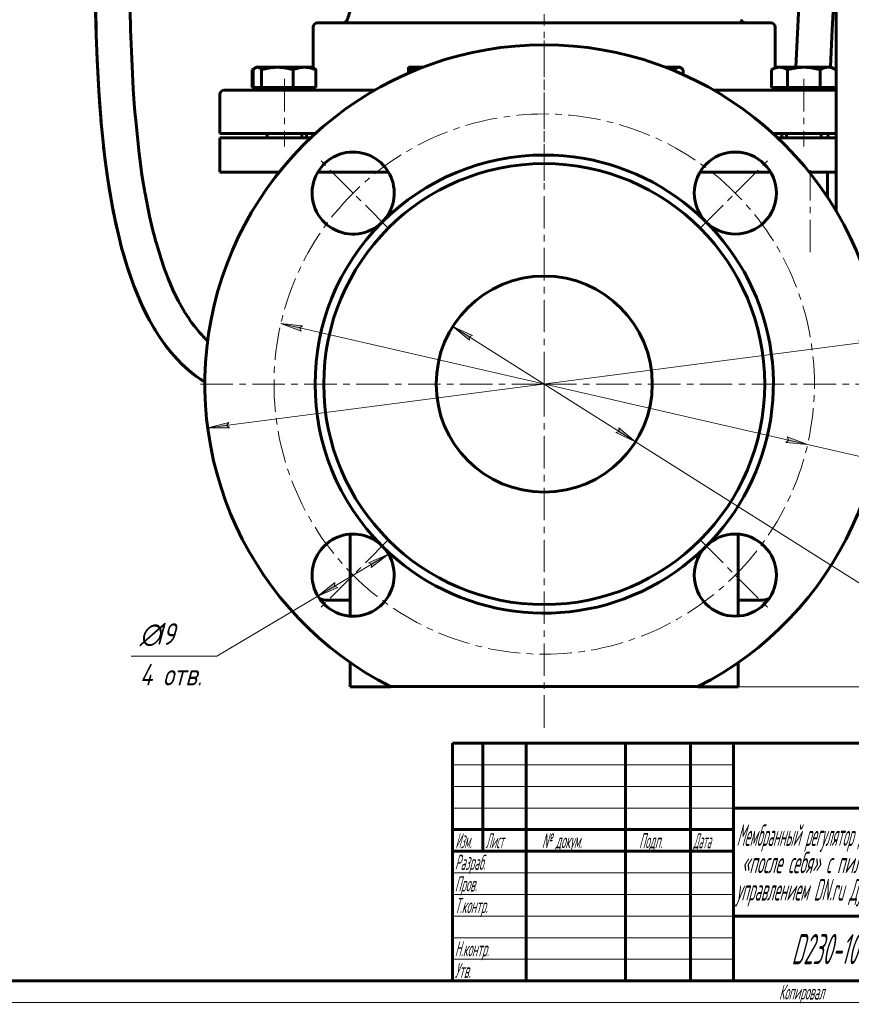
# Model space of a CAD drawing. Header units: millimetres. Extents: x 0 to 594, y 0 to 420.
# Tile 6 of 9: x 304 to 496, y 0 to 227. Entities that reach past the tile are written whole.
import ezdxf

# ---------------------------------------------------------------- set-up
doc = ezdxf.new("R2010")
doc.units = ezdxf.units.MM
for name, pattern in [('K5LT_AXLED', [12, 7.5, -1.5, 1.5, -1.5]), ('K5LT_BASIC', [0]), ('K5LT_THIN', [0])]:
    doc.linetypes.add(name, pattern=pattern)
doc.layers.add('Системный слой', color=7, linetype='Continuous')
doc.layers.add('Системный слой (1)', color=7, linetype='Continuous', true_color=0x6c6c6c)
doc.styles.add('KDIMTEXTSTYLE', font='GOST_AU.SHX', dxfattribs={"width": 0.96, "oblique": 15, "height": 5})
doc.styles.add('KTEXTSTYLE', font='GOST_AU.SHX', dxfattribs={"width": 0.56, "height": 5})
doc.dimstyles.new('KDIMSTYLE (1.00)', dxfattribs={"dimtxt": 5, "dimasz": 1, "dimexe": 2, "dimexo": 0, "dimgap": 1, "dimtad": 1, "dimtxsty": 'KDIMTEXTSTYLE', "dimsah": 1, "dimcen": 0, "dimdle": 1, "dimadec": 0, "dimazin": 0, "dimtfac": 0.667, "dimtmove": 0, "dimatfit": 3, "dimfxl": 1, "dimtvp": 1, "dimtolj": 1, "dimtzin": 0, "dimarcsym": 0})

# ---------------------------------------------------------------- blocks, each defined once
blk = doc.blocks.new('U75')
at = {"layer": 'Системный слой (1)', "color": 143, "linetype": 'K5LT_BASIC', "lineweight": 60, "true_color": 0x33acca}
for p, q in [((470.04, 108.35), (470.04, 89.4)), ((470.04, 78.66), (470.04, 73.07))]:
    blk.add_line(p, q, dxfattribs=at)
blk = doc.blocks.new('U77')
at = {"layer": 'Системный слой (1)', "color": 143, "linetype": 'K5LT_BASIC', "lineweight": 60, "true_color": 0x33acca}
for p, q in [((385.96, 211.07), (351.18, 211.07)), ((492.74, 211.07), (464.4, 211.07))]:
    blk.add_line(p, q, dxfattribs=at)
blk = doc.blocks.new('U78')
at = {"layer": 'Системный слой (1)', "color": 143, "linetype": 'K5LT_BASIC', "lineweight": 60, "true_color": 0x33acca}
for p, q in [((363.85, 192.07), (350.18, 192.07)), ((389.18, 192.07), (372.79, 192.07)), ((477.57, 192.07), (461.18, 192.07)), ((492.74, 192.07), (486.51, 192.07))]:
    blk.add_line(p, q, dxfattribs=at)
blk = doc.blocks.new('U79')
at = {"layer": 'Системный слой (1)', "color": 143, "linetype": 'K5LT_BASIC', "lineweight": 60, "true_color": 0x33acca}
for p, q in [((371.21, 200.07), (350.18, 200.07)), ((492.74, 200.07), (479.16, 200.07))]:
    blk.add_line(p, q, dxfattribs=at)
blk = doc.blocks.new('U80')
at = {"layer": 'Системный слой (1)', "color": 143, "linetype": 'K5LT_BASIC', "lineweight": 60, "true_color": 0x33acca}
for p, q in [((350.18, 201.07), (372.28, 201.07)), ((478.08, 201.07), (492.74, 201.07))]:
    blk.add_line(p, q, dxfattribs=at)
blk = doc.blocks.new('U82')
at = {"layer": 'Системный слой (1)', "color": 143, "linetype": 'K5LT_BASIC', "lineweight": 60, "true_color": 0x33acca}
for p, q in [((491.46, 216.31), (490.86, 216.37)), ((492.08, 216.12), (491.46, 216.31)), ((492.74, 215.79), (492.08, 216.12))]:
    blk.add_line(p, q, dxfattribs=at)
blk = doc.blocks.new('U83')
at = {"layer": 'Системный слой (1)', "color": 143, "linetype": 'K5LT_BASIC', "lineweight": 60, "true_color": 0x33acca}
for p, q in [((454.28, 216.08), (453.77, 216.18)), ((454.81, 215.95), (454.28, 216.08)), ((455.36, 215.79), (454.81, 215.95))]:
    blk.add_line(p, q, dxfattribs=at)
blk = doc.blocks.new('U84')
at = {"layer": 'Системный слой (1)', "color": 143, "linetype": 'K5LT_BASIC', "lineweight": 60, "true_color": 0x33acca}
for p, q in [((456.48, 216.36), (456.33, 216.37)), ((456.63, 216.31), (456.48, 216.36)), ((456.78, 216.24), (456.63, 216.31)), ((456.95, 216.13), (456.78, 216.24)), ((457.12, 215.98), (456.95, 216.13)), ((457.31, 215.79), (457.12, 215.98))]:
    blk.add_line(p, q, dxfattribs=at)
blk = doc.blocks.new('U86')
at = {"layer": 'Системный слой (1)', "color": 143, "linetype": 'K5LT_BASIC', "lineweight": 60, "true_color": 0x33acca}
for p, q in [((380.32, 108.35), (380.32, 89.4)), ((380.32, 78.66), (380.32, 73.07))]:
    blk.add_line(p, q, dxfattribs=at)
blk = doc.blocks.new('U87')
at = {"layer": 'Системный слой (1)', "color": 143, "linetype": 'K5LT_BASIC', "lineweight": 60, "true_color": 0x33acca}
for p, q in [((380.32, 73.07), (389.65, 73.07)), ((460.71, 73.07), (470.04, 73.07))]:
    blk.add_line(p, q, dxfattribs=at)
blk = doc.blocks.new('U92')
at = {"layer": 'Системный слой (1)', "color": 143, "linetype": 'K5LT_BASIC', "lineweight": 60, "true_color": 0x33acca}
for p, q in [((358.06, 215.98), (357.88, 215.79)), ((358.23, 216.13), (358.06, 215.98)), ((358.4, 216.24), (358.23, 216.13)), ((358.55, 216.31), (358.4, 216.24)), ((358.7, 216.36), (358.55, 216.31)), ((358.85, 216.37), (358.7, 216.36))]:
    blk.add_line(p, q, dxfattribs=at)
blk = doc.blocks.new('U97')
at = {"layer": 'Системный слой (1)', "color": 143, "linetype": 'K5LT_BASIC', "lineweight": 60, "true_color": 0x33acca}
for p, q in [((357.81, 215.89), (357.62, 215.79)), ((357.98, 215.98), (357.81, 215.89)), ((358.15, 216.06), (357.98, 215.98))]:
    blk.add_line(p, q, dxfattribs=at)
blk = doc.blocks.new('U98')
at = {"layer": 'Системный слой (1)', "color": 143, "linetype": 'K5LT_BASIC', "lineweight": 60, "true_color": 0x33acca}
for p, q in [((329.31, 244.58), (329.31, 253.07)), ((329.33, 237.06), (329.31, 244.58)), ((329.37, 233.16), (329.33, 237.06)), ((329.4, 231.18), (329.37, 233.16)), ((329.41, 230.19), (329.4, 231.18)), ((329.42, 229.69), (329.41, 230.19)), ((329.52, 225.08), (329.42, 229.69)), ((329.76, 218.35), (329.52, 225.08)), ((330.12, 211.38), (329.76, 218.35)), ((330.36, 207.9), (330.12, 211.38)), ((330.5, 206.16), (330.36, 207.9)), ((330.57, 205.29), (330.5, 206.16)), ((330.61, 204.86), (330.57, 205.29)), ((331.49, 196.42), (330.61, 204.86)), ((332.14, 191.57), (331.49, 196.42)), ((332.52, 189.19), (332.14, 191.57)), ((332.72, 188.01), (332.52, 189.19)), ((332.82, 187.43), (332.72, 188.01)), ((332.87, 187.14), (332.82, 187.43)), ((333.91, 181.89), (332.87, 187.14)), ((334.68, 178.59), (333.91, 181.89)), ((335.09, 176.99), (334.68, 178.59)), ((335.3, 176.19), (335.09, 176.99)), ((335.41, 175.8), (335.3, 176.19)), ((335.47, 175.6), (335.41, 175.8)), ((336.56, 172.02), (335.47, 175.6)), ((337.38, 169.63), (336.56, 172.02)), ((337.81, 168.47), (337.38, 169.63)), ((338.03, 167.9), (337.81, 168.47)), ((338.14, 167.62), (338.03, 167.9)), ((338.2, 167.48), (338.14, 167.62)), ((339.3, 164.91), (338.2, 167.48)), ((340.15, 163.13), (339.3, 164.91)), ((340.59, 162.27), (340.15, 163.13)), ((340.81, 161.85), (340.59, 162.27)), ((340.93, 161.64), (340.81, 161.85)), ((340.98, 161.54), (340.93, 161.64)), ((342.07, 159.66), (340.98, 161.54)), ((342.94, 158.31), (342.07, 159.66)), ((343.38, 157.67), (342.94, 158.31)), ((343.61, 157.35), (343.38, 157.67)), ((343.72, 157.19), (343.61, 157.35)), ((343.78, 157.12), (343.72, 157.19)), ((344.33, 156.39), (343.78, 157.12)), ((345.45, 155.02), (344.33, 156.39)), ((346.03, 154.38), (345.45, 155.02)), ((346.32, 154.07), (346.03, 154.38)), ((346.47, 153.91), (346.32, 154.07)), ((346.54, 153.84), (346.47, 153.91)), ((346.58, 153.8), (346.54, 153.84)), ((346.62, 153.75), (346.58, 153.8)), ((346.66, 153.72), (346.62, 153.75)), ((346.69, 153.69), (346.66, 153.72)), ((346.7, 153.67), (346.69, 153.69)), ((346.71, 153.66), (346.7, 153.67)), ((346.72, 153.65), (346.71, 153.66)), ((346.74, 153.63), (346.72, 153.65)), ((346.78, 153.59), (346.74, 153.63)), ((346.86, 153.52), (346.78, 153.59)), ((347.01, 153.36), (346.86, 153.52)), ((347.32, 153.07), (347.01, 153.36))]:
    blk.add_line(p, q, dxfattribs=at)
blk = doc.blocks.new('U99')
at = {"layer": 'Системный слой (1)', "color": 143, "linetype": 'K5LT_BASIC', "lineweight": 60, "true_color": 0x33acca}
for p, q in [((321.31, 244.57), (321.31, 253.07)), ((321.33, 237), (321.31, 244.57)), ((321.37, 233.06), (321.33, 237)), ((321.4, 231.06), (321.37, 233.06)), ((321.41, 230.05), (321.4, 231.06)), ((321.42, 229.54), (321.41, 230.05)), ((321.5, 226.01), (321.42, 229.54)), ((321.77, 218), (321.5, 226.01)), ((322.14, 210.88), (321.77, 218)), ((322.39, 207.3), (322.14, 210.88)), ((322.53, 205.51), (322.39, 207.3)), ((322.6, 204.62), (322.53, 205.51)), ((322.64, 204.17), (322.6, 204.62)), ((323.55, 195.44), (322.64, 204.17)), ((324.23, 190.39), (323.55, 195.44)), ((324.62, 187.9), (324.23, 190.39)), ((324.83, 186.66), (324.62, 187.9)), ((324.94, 186.04), (324.83, 186.66)), ((324.99, 185.73), (324.94, 186.04)), ((326.09, 180.18), (324.99, 185.73)), ((326.91, 176.66), (326.09, 180.18)), ((327.36, 174.93), (326.91, 176.66)), ((327.59, 174.08), (327.36, 174.93)), ((327.71, 173.65), (327.59, 174.08)), ((327.77, 173.44), (327.71, 173.65)), ((328.95, 169.53), (327.77, 173.44)), ((329.86, 166.9), (328.95, 169.53)), ((330.34, 165.61), (329.86, 166.9)), ((330.59, 164.97), (330.34, 165.61)), ((330.71, 164.66), (330.59, 164.97)), ((330.78, 164.5), (330.71, 164.66)), ((332.02, 161.59), (330.78, 164.5)), ((332.99, 159.55), (332.02, 161.59)), ((333.51, 158.56), (332.99, 159.55)), ((333.77, 158.06), (333.51, 158.56)), ((333.9, 157.82), (333.77, 158.06)), ((333.97, 157.7), (333.9, 157.82)), ((335.26, 155.47), (333.97, 157.7)), ((336.3, 153.85), (335.26, 155.47)), ((336.84, 153.06), (336.3, 153.85)), ((337.12, 152.67), (336.84, 153.06)), ((337.26, 152.48), (337.12, 152.67)), ((337.33, 152.39), (337.26, 152.48)), ((338.67, 150.65), (337.33, 152.39)), ((339.78, 149.35), (338.67, 150.65)), ((340.36, 148.73), (339.78, 149.35)), ((340.65, 148.42), (340.36, 148.73)), ((340.8, 148.27), (340.65, 148.42)), ((340.87, 148.19), (340.8, 148.27)), ((341.07, 147.99), (340.87, 148.19)), ((342.83, 146.35), (341.07, 147.99)), ((343.74, 145.59), (342.83, 146.35)), ((344.21, 145.22), (343.74, 145.59)), ((344.45, 145.03), (344.21, 145.22)), ((344.57, 144.94), (344.45, 145.03)), ((344.63, 144.9), (344.57, 144.94)), ((346.68, 143.5), (344.63, 144.9))]:
    blk.add_line(p, q, dxfattribs=at)
blk = doc.blocks.new('U103')
at = {"layer": 'Системный слой (1)', "color": 143, "linetype": 'K5LT_BASIC', "lineweight": 60, "true_color": 0x33acca}
for p, q in [((458.78, 389.54), (460.67, 389.46)), ((460.67, 389.46), (461.11, 389.42)), ((461.11, 389.42), (461.15, 389.41)), ((461.15, 389.41), (461.24, 389.4)), ((461.24, 389.4), (461.42, 389.38)), ((461.42, 389.38), (461.79, 389.33)), ((461.79, 389.33), (462.51, 389.21)), ((462.51, 389.21), (463.24, 389.06)), ((463.24, 389.06), (463.29, 389.05)), ((463.29, 389.05), (463.37, 389.03)), ((463.37, 389.03), (463.53, 388.99)), ((463.53, 388.99), (463.86, 388.91)), ((463.86, 388.91), (464.51, 388.72)), ((464.51, 388.72), (465.12, 388.52)), ((465.12, 388.52), (465.16, 388.51)), ((465.16, 388.51), (465.23, 388.48)), ((465.23, 388.48), (465.38, 388.43)), ((465.38, 388.43), (465.68, 388.32)), ((465.68, 388.32), (466.26, 388.08)), ((466.26, 388.08), (466.88, 387.8)), ((466.88, 387.8), (466.91, 387.78)), ((466.91, 387.78), (466.98, 387.75)), ((466.98, 387.75), (467.12, 387.68)), ((467.12, 387.68), (467.41, 387.53)), ((467.41, 387.53), (467.97, 387.23)), ((467.97, 387.23), (468.61, 386.84)), ((468.61, 386.84), (468.64, 386.82)), ((468.64, 386.82), (468.71, 386.77)), ((468.71, 386.77), (468.85, 386.68)), ((468.85, 386.68), (469.13, 386.5)), ((469.13, 386.5), (469.68, 386.11)), ((469.68, 386.11), (470.29, 385.64)), ((470.29, 385.64), (470.32, 385.62)), ((470.32, 385.62), (470.39, 385.56)), ((470.39, 385.56), (470.53, 385.45)), ((470.53, 385.45), (470.79, 385.23)), ((470.79, 385.23), (471.33, 384.76)), ((471.33, 384.76), (471.93, 384.18)), ((471.93, 384.18), (471.97, 384.14)), ((471.97, 384.14), (472.04, 384.07)), ((472.04, 384.07), (472.17, 383.94)), ((472.17, 383.94), (472.45, 383.65)), ((472.45, 383.65), (472.99, 383.06)), ((472.99, 383.06), (473.7, 382.22)), ((473.7, 382.22), (473.73, 382.18)), ((473.73, 382.18), (473.81, 382.09)), ((473.81, 382.09), (473.96, 381.9)), ((473.96, 381.9), (474.25, 381.52)), ((474.25, 381.52), (474.82, 380.74)), ((474.82, 380.74), (475.56, 379.65)), ((475.56, 379.65), (475.59, 379.59)), ((475.59, 379.59), (475.67, 379.47)), ((475.67, 379.47), (475.82, 379.23)), ((475.82, 379.23), (476.12, 378.74)), ((476.12, 378.74), (476.71, 377.74)), ((476.71, 377.74), (477.46, 376.34)), ((477.46, 376.34), (477.49, 376.27)), ((477.49, 376.27), (477.57, 376.13)), ((477.57, 376.13), (477.71, 375.85)), ((477.71, 375.85), (477.98, 375.28)), ((477.98, 375.28), (478.52, 374.12)), ((478.52, 374.12), (479.08, 372.83)), ((479.08, 372.83), (479.11, 372.75)), ((479.11, 372.75), (479.17, 372.6)), ((479.17, 372.6), (479.29, 372.3)), ((479.29, 372.3), (479.53, 371.7)), ((479.53, 371.7), (479.99, 370.48)), ((479.99, 370.48), (480.49, 369.08)), ((480.49, 369.08), (480.51, 369)), ((480.51, 369), (480.57, 368.84)), ((480.57, 368.84), (480.67, 368.53)), ((480.67, 368.53), (480.88, 367.89)), ((480.88, 367.89), (481.28, 366.61)), ((481.28, 366.61), (481.7, 365.16)), ((481.7, 365.16), (481.73, 365.07)), ((481.73, 365.07), (481.78, 364.9)), ((481.78, 364.9), (481.87, 364.56)), ((481.87, 364.56), (482.05, 363.88)), ((482.05, 363.88), (482.41, 362.52)), ((482.41, 362.52), (482.82, 360.8)), ((482.82, 360.8), (482.84, 360.71)), ((482.84, 360.71), (482.88, 360.53)), ((482.88, 360.53), (482.97, 360.17)), ((482.97, 360.17), (483.13, 359.44)), ((483.13, 359.44), (483.43, 357.98)), ((483.43, 357.98), (483.76, 356.34)), ((483.76, 356.34), (483.78, 356.24)), ((483.78, 356.24), (483.81, 356.06)), ((483.81, 356.06), (483.88, 355.69)), ((483.88, 355.69), (484.02, 354.94)), ((484.02, 354.94), (484.28, 353.45)), ((484.28, 353.45), (484.75, 350.47)), ((484.75, 350.47), (485.53, 344.46)), ((485.53, 344.46), (486.58, 332.2)), ((486.58, 332.2), (487.21, 313.21)), ((487.21, 313.21), (486.95, 289.91)), ((486.95, 289.91), (486.6, 279.61)), ((485.88, 263.73), (485.01, 247.93)), ((485.01, 247.93), (484.15, 232.13)), ((484.15, 232.13), (483.38, 216.37))]:
    blk.add_line(p, q, dxfattribs=at)
blk = doc.blocks.new('U107')
at = {"layer": 'Системный слой (1)', "color": 143, "linetype": 'K5LT_BASIC', "lineweight": 60, "true_color": 0x33acca}
for p, q in [((458.78, 397.54), (461.9, 397.38)), ((461.9, 397.38), (461.96, 397.37)), ((461.96, 397.37), (462.08, 397.36)), ((462.08, 397.36), (462.33, 397.33)), ((462.33, 397.33), (462.81, 397.27)), ((462.81, 397.27), (463.78, 397.11)), ((463.78, 397.11), (464.87, 396.9)), ((464.87, 396.9), (464.93, 396.88)), ((464.93, 396.88), (465.05, 396.86)), ((465.05, 396.86), (465.29, 396.8)), ((465.29, 396.8), (465.76, 396.68)), ((465.76, 396.68), (466.7, 396.42)), ((466.7, 396.42), (467.7, 396.1)), ((467.7, 396.1), (467.76, 396.08)), ((467.76, 396.08), (467.87, 396.04)), ((467.87, 396.04), (468.09, 395.96)), ((468.09, 395.96), (468.53, 395.79)), ((468.53, 395.79), (469.4, 395.44)), ((469.4, 395.44), (470.28, 395.04)), ((470.28, 395.04), (470.33, 395.01)), ((470.33, 395.01), (470.44, 394.96)), ((470.44, 394.96), (470.64, 394.86)), ((470.64, 394.86), (471.05, 394.66)), ((471.05, 394.66), (471.85, 394.22)), ((471.85, 394.22), (472.72, 393.7)), ((472.72, 393.7), (472.77, 393.67)), ((472.77, 393.67), (472.87, 393.61)), ((472.87, 393.61), (473.07, 393.49)), ((473.07, 393.49), (473.46, 393.23)), ((473.46, 393.23), (474.23, 392.69)), ((474.23, 392.69), (475.16, 391.99)), ((475.16, 391.99), (475.2, 391.96)), ((475.2, 391.96), (475.3, 391.88)), ((475.3, 391.88), (475.5, 391.72)), ((475.5, 391.72), (475.88, 391.4)), ((475.88, 391.4), (476.64, 390.73)), ((476.64, 390.73), (477.52, 389.9)), ((477.52, 389.9), (477.57, 389.86)), ((477.57, 389.86), (477.66, 389.76)), ((477.66, 389.76), (477.85, 389.57)), ((477.85, 389.57), (478.22, 389.19)), ((478.22, 389.19), (478.94, 388.41)), ((478.94, 388.41), (479.76, 387.45)), ((479.76, 387.45), (479.81, 387.39)), ((479.81, 387.39), (479.9, 387.28)), ((479.9, 387.28), (480.08, 387.05)), ((480.08, 387.05), (480.45, 386.58)), ((480.45, 386.58), (481.16, 385.62)), ((481.16, 385.62), (482.11, 384.25)), ((482.11, 384.25), (482.16, 384.18)), ((482.16, 384.18), (482.25, 384.03)), ((482.25, 384.03), (482.45, 383.73)), ((482.45, 383.73), (482.82, 383.12)), ((482.82, 383.12), (483.56, 381.88)), ((483.56, 381.88), (484.52, 380.1)), ((484.52, 380.1), (484.57, 380.01)), ((484.57, 380.01), (484.66, 379.82)), ((484.66, 379.82), (484.85, 379.45)), ((484.85, 379.45), (485.22, 378.69)), ((485.22, 378.69), (485.93, 377.16)), ((485.93, 377.16), (486.79, 375.09)), ((486.79, 375.09), (486.83, 375)), ((486.83, 375), (486.9, 374.82)), ((486.9, 374.82), (487.04, 374.46)), ((487.04, 374.46), (487.32, 373.73)), ((487.32, 373.73), (487.85, 372.27)), ((487.85, 372.27), (488.15, 371.38)), ((488.15, 371.38), (488.18, 371.3)), ((488.18, 371.3), (488.23, 371.15)), ((488.23, 371.15), (488.33, 370.84)), ((488.33, 370.84), (488.54, 370.22)), ((488.54, 370.22), (488.92, 368.97)), ((488.92, 368.97), (489.34, 367.54)), ((489.34, 367.54), (489.37, 367.44)), ((489.37, 367.44), (489.42, 367.26)), ((489.42, 367.26), (489.53, 366.88)), ((489.53, 366.88), (489.74, 366.12)), ((489.74, 366.12), (490.13, 364.59)), ((490.13, 364.59), (490.73, 362.09)), ((490.73, 362.09), (490.76, 361.98)), ((490.76, 361.98), (490.81, 361.75)), ((490.81, 361.75), (490.91, 361.3)), ((490.91, 361.3), (491.1, 360.4)), ((491.1, 360.4), (491.48, 358.58)), ((491.48, 358.58), (491.88, 356.45)), ((491.88, 356.45), (491.91, 356.29)), ((491.91, 356.29), (491.96, 355.95)), ((491.96, 355.95), (492.08, 355.29)), ((492.08, 355.29), (492.3, 353.95)), ((492.3, 353.95), (492.72, 351.27)), ((492.72, 351.27), (493.42, 345.87)), ((493.42, 345.87), (494.42, 334.91)), ((494.42, 334.91), (495.19, 315.43)), ((495.19, 315.43), (494.95, 291.74)), ((494.95, 291.74), (494.63, 280.27)), ((492.74, 242.33), (492.26, 233.68)), ((492.26, 233.68), (491.81, 225.1)), ((491.81, 225.1), (491.39, 216.48)), ((491.39, 216.48), (491.39, 216.37)), ((490.83, 200.57), (490.82, 200.4)), ((490.84, 201.07), (490.83, 200.79)), ((490.83, 200.79), (490.83, 200.64)), ((490.83, 200.64), (490.83, 200.57)), ((490.82, 200.4), (490.82, 200.34)), ((490.82, 200.34), (490.82, 200.31)), ((490.82, 200.31), (490.82, 200.29)), ((490.82, 200.29), (490.82, 200.27)), ((490.82, 200.27), (490.82, 200.25)), ((490.82, 200.25), (490.82, 200.24)), ((490.82, 200.24), (490.82, 200.23)), ((490.82, 200.23), (490.82, 200.22)), ((490.82, 200.22), (490.82, 200.21)), ((490.82, 200.21), (490.82, 200.19)), ((490.82, 200.19), (490.82, 200.16)), ((490.82, 200.16), (490.82, 200.13)), ((490.82, 200.13), (490.82, 200.07)), ((490.71, 192.07), (490.7, 191.58)), ((490.7, 191.58), (490.7, 191.15)), ((490.7, 191.15), (490.7, 190.66)), ((490.7, 190.66), (490.7, 190.66)), ((490.7, 190.66), (490.7, 190.64)), ((490.7, 190.64), (490.7, 190.63)), ((490.7, 190.63), (490.7, 190.63)), ((490.7, 190.63), (490.7, 190.62)), ((490.7, 190.62), (490.7, 190.62)), ((490.7, 190.62), (490.7, 190.62)), ((490.7, 190.62), (490.7, 190.62)), ((490.7, 190.62), (490.7, 190.62)), ((490.7, 190.62), (490.7, 190.61)), ((490.7, 190.61), (490.7, 190.61)), ((490.7, 190.61), (490.7, 190.6)), ((490.7, 190.6), (490.7, 190.59)), ((490.7, 190.59), (490.7, 190.58))]:
    blk.add_line(p, q, dxfattribs=at)
blk = doc.blocks.new('U108')
at = {"layer": 'Системный слой (1)', "color": 143, "linetype": 'K5LT_BASIC', "lineweight": 60, "true_color": 0x33acca}
for p, q in [((321.31, 253.07), (321.31, 242.43)), ((321.31, 242.43), (321.31, 242.15)), ((321.31, 242.15), (321.31, 241.6)), ((321.31, 241.6), (321.31, 240.48)), ((321.31, 240.48), (321.32, 238.23)), ((321.32, 238.23), (321.36, 233.61)), ((321.36, 233.61), (321.52, 225.07)), ((321.52, 225.07), (321.53, 224.63)), ((321.53, 224.63), (321.56, 223.73)), ((321.56, 223.73), (321.62, 221.94)), ((321.62, 221.94), (321.75, 218.32)), ((321.75, 218.32), (322.13, 211.02)), ((322.13, 211.02), (322.76, 202.78)), ((322.76, 202.78), (323.21, 198.32)), ((323.21, 198.32), (323.27, 197.82)), ((323.27, 197.82), (323.38, 196.81)), ((323.38, 196.81), (323.62, 194.81)), ((323.62, 194.81), (324.17, 190.84)), ((324.17, 190.84), (325.49, 183.06)), ((325.49, 183.06), (327.08, 176)), ((327.08, 176), (327.17, 175.65)), ((327.17, 175.65), (327.35, 174.97)), ((327.35, 174.97), (327.72, 173.62)), ((327.72, 173.62), (328.5, 170.95)), ((328.5, 170.95), (330.26, 165.82)), ((330.26, 165.82), (331.07, 163.79)), ((331.07, 163.79), (331.15, 163.59)), ((331.15, 163.59), (331.32, 163.19)), ((331.32, 163.19), (331.66, 162.4)), ((331.66, 162.4), (332.36, 160.86)), ((332.36, 160.86), (333.87, 157.87)), ((333.87, 157.87), (334.95, 155.97)), ((334.95, 155.97), (335.03, 155.84)), ((335.03, 155.84), (335.19, 155.57)), ((335.19, 155.57), (335.52, 155.05)), ((335.52, 155.05), (336.19, 154.01)), ((336.19, 154.01), (337.61, 152.01)), ((337.61, 152.01), (338.87, 150.41)), ((338.87, 150.41), (338.95, 150.31)), ((338.95, 150.31), (339.12, 150.12)), ((339.12, 150.12), (339.45, 149.73)), ((339.45, 149.73), (340.12, 148.98)), ((340.12, 148.98), (341.52, 147.55)), ((341.52, 147.55), (342.89, 146.3)), ((342.89, 146.3), (342.97, 146.23)), ((342.97, 146.23), (343.13, 146.09)), ((343.13, 146.09), (343.46, 145.82)), ((343.46, 145.82), (344.14, 145.31)), ((344.14, 145.31), (344.86, 144.79)), ((344.86, 144.79), (345.22, 144.53)), ((345.22, 144.53), (345.41, 144.4)), ((345.41, 144.4), (345.5, 144.34)), ((345.5, 144.34), (345.55, 144.3)), ((345.55, 144.3), (345.61, 144.26)), ((345.61, 144.26), (345.69, 144.2)), ((345.69, 144.2), (345.82, 144.11)), ((345.82, 144.11), (346.02, 143.97)), ((346.02, 143.97), (346.31, 143.76)), ((346.31, 143.76), (346.68, 143.5))]:
    blk.add_line(p, q, dxfattribs=at)
blk = doc.blocks.new('U114')
at = {"layer": 'Системный слой (1)', "color": 30, "linetype": 'K5LT_AXLED', "lineweight": 18, "true_color": 0xff8000}
for q in [(425.18, 223.57), (344.68, 143.07), (505.68, 143.07), (425.18, 62.57)]:
    blk.add_line((425.18, 143.07), q, dxfattribs=at)
blk = doc.blocks.new('U115')
at = {"layer": 'Системный слой (1)', "color": 30, "linetype": 'K5LT_AXLED', "lineweight": 18, "true_color": 0xff8000}
for p, q in [((380.99, 187.27), (372.86, 195.4)), ((469.38, 187.27), (477.51, 195.4)), ((389.12, 179.13), (380.99, 187.27)), ((461.24, 179.13), (469.38, 187.27)), ((389.12, 107.01), (380.99, 98.88)), ((461.24, 107.01), (469.38, 98.88)), ((380.99, 98.88), (372.86, 90.75)), ((469.38, 98.88), (477.51, 90.75))]:
    blk.add_line(p, q, dxfattribs=at)
for start, end in [(45, 135), (135, 225), (315, 45), (225, 315)]:
    blk.add_arc((425.18, 143.07), 62.5, start, end, dxfattribs=at)
blk = doc.blocks.new('D4')
at = {"layer": 'Системный слой (1)'}
for points in [[(568.55, 398.07), (567.89, 403.07), (567.24, 398.07), (567.89, 398.57)], [(567.89, 73.07), (568.55, 78.07), (567.89, 77.57), (567.24, 78.07)]]:
    blk.add_hatch(color=7, dxfattribs=at).paths.add_polyline_path(points)
at = {"layer": 'Системный слой (1)', "color": 7, "linetype": 'K5LT_THIN', "lineweight": 18, "true_color": 0xffffff}
for p, q in [((444.72, 403.07), (569.89, 403.07)), ((567.24, 398.07), (567.89, 403.07)), ((567.89, 403.07), (568.55, 398.07)), ((567.89, 398.57), (567.24, 398.07)), ((568.55, 398.07), (567.89, 398.57)), ((567.89, 73.07), (567.24, 78.07)), ((567.24, 78.07), (567.89, 77.57)), ((567.89, 77.57), (568.55, 78.07)), ((568.55, 78.07), (567.89, 73.07)), ((470.04, 73.07), (569.89, 73.07))]:
    blk.add_line(p, q, dxfattribs=at)
blk.add_wipeout([(566.89, 243.66), (559.51, 243.66), (559.51, 254.04), (566.89, 254.04)]).dxf.layer = 'Системный слой (1)'
blk.add_line((567.89, 403.07), (567.89, 73.07), dxfattribs=at)
at = {"layer": 'Системный слой (1)', "color": 7, "insert": (560.31, 243.66), "char_height": 5, "attachment_point": 1, "rotation": 90, "style": 'KTEXTSTYLE'}
blk.add_mtext('\\H5.0;\\W1.000;\\Q15;\\Q15;\\W0.960;330', dxfattribs=at)
blk = doc.blocks.new('KDIMARROW_01')
at = {"layer": 'Системный слой'}
blk.add_hatch(color=0, dxfattribs=at).paths.add_polyline_path([(0, 0), (-5, 0.66), (-4.5, 0), (-5, -0.66)])
at = {"layer": 'Системный слой', "color": 0, "linetype": 'K5LT_THIN', "lineweight": 18}
for p, q in [((-4.5, 0), (-5, 0.66)), ((-5, 0.66), (0, 0)), ((0, 0), (-5, -0.66)), ((-5, -0.66), (-4.5, 0))]:
    blk.add_line(p, q, dxfattribs=at)
at = {"layer": 'Системный слой (1)', "color": 0, "linetype": 'K5LT_THIN', "lineweight": 18}
blk.add_line((164.86, 143.07), (163.86, 143.07), dxfattribs=at)
blk = doc.blocks.new('D5')
at = {"layer": 'Системный слой (1)'}
for points in [[(368.65, 156.06), (369.29, 156.59), (364.27, 157.07), (368.99, 155.31)], [(486.09, 129.08), (481.37, 130.84), (481.71, 130.08), (481.07, 129.55)]]:
    blk.add_hatch(color=7, dxfattribs=at).paths.add_polyline_path(points)
at = {"layer": 'Системный слой (1)', "color": 7, "linetype": 'K5LT_THIN', "lineweight": 18, "true_color": 0xffffff}
for p, q in [((364.27, 157.07), (369.29, 156.59)), ((368.99, 155.31), (364.27, 157.07)), ((364.27, 157.07), (486.09, 129.08)), ((369.29, 156.59), (368.65, 156.06)), ((368.65, 156.06), (368.99, 155.31)), ((481.07, 129.55), (481.71, 130.08)), ((481.71, 130.08), (481.37, 130.84)), ((481.37, 130.84), (486.09, 129.08)), ((486.09, 129.08), (481.07, 129.55)), ((486.09, 129.08), (513.77, 122.72))]:
    blk.add_line(p, q, dxfattribs=at)
blk.add_wipeout([(515.77, 123.72), (515.77, 131.1), (528.44, 131.1), (528.44, 123.72)]).dxf.layer = 'Системный слой (1)'
blk.add_line((513.77, 122.72), (530.96, 122.72), dxfattribs=at)
at = {"layer": 'Системный слой (1)', "color": 7, "char_height": 5, "attachment_point": 1, "style": 'KTEXTSTYLE'}
for s, insert in [('\\H5.0;\\W1.000;\\Q15;\\Q15;\\W0.960;∅', (515.77, 130.31)), ('\\H5.0;\\W1.000;\\Q15;\\Q15;\\W0.960;125', (519.07, 130.31))]:
    blk.add_mtext(s, dxfattribs=dict(at, insert=insert))
blk = doc.blocks.new('D6')
at = {"layer": 'Системный слой (1)'}
for points in [[(385.19, 100.61), (389.15, 103.73), (384.52, 101.74), (385.29, 101.43)], [(372.82, 94.02), (377.46, 96.01), (376.69, 96.32), (376.78, 97.14)]]:
    blk.add_hatch(color=7, dxfattribs=at).paths.add_polyline_path(points)
at = {"layer": 'Системный слой (1)', "color": 7, "linetype": 'K5LT_THIN', "lineweight": 18, "true_color": 0xffffff}
for p, q in [((389.15, 103.73), (372.82, 94.02)), ((384.52, 101.74), (389.15, 103.73)), ((389.15, 103.73), (385.19, 100.61)), ((385.29, 101.43), (384.52, 101.74)), ((385.19, 100.61), (385.29, 101.43)), ((372.82, 94.02), (376.78, 97.14)), ((377.46, 96.01), (372.82, 94.02)), ((376.78, 97.14), (376.69, 96.32)), ((376.69, 96.32), (377.46, 96.01)), ((372.82, 94.02), (349.48, 80.15))]:
    blk.add_line(p, q, dxfattribs=at)
blk.add_wipeout([(331.6, 71.77), (331.6, 88.53), (346.84, 88.53), (346.84, 71.77)]).dxf.layer = 'Системный слой (1)'
blk.add_line((349.48, 80.15), (329.6, 80.15), dxfattribs=at)
at = {"layer": 'Системный слой (1)', "color": 7, "char_height": 5, "attachment_point": 1, "style": 'KTEXTSTYLE'}
for s, insert in [('\\H5.0;\\W1.000;\\Q15;\\Q15;\\W0.960;∅', (331.6, 87.74)), ('\\H5.0;\\W1.000;\\Q15;\\Q15;\\W0.960;19', (334.91, 87.74)), ('\\H5.0;\\W1.000;\\Q15;\\Q15;\\W0.960;4 отв.', (331.6, 78.36))]:
    blk.add_mtext(s, dxfattribs=dict(at, insert=insert))
blk = doc.blocks.new('D7')
at = {"layer": 'Системный слой (1)'}
for points in [[(408.62, 154.31), (404.04, 156.42), (407.92, 153.2), (407.85, 154.02)], [(446.32, 129.72), (442.44, 132.95), (442.51, 132.13), (441.74, 131.84)]]:
    blk.add_hatch(color=7, dxfattribs=at).paths.add_polyline_path(points)
at = {"layer": 'Системный слой (1)', "color": 7, "linetype": 'K5LT_THIN', "lineweight": 18, "true_color": 0xffffff}
for p, q in [((404.04, 156.42), (408.62, 154.31)), ((407.92, 153.2), (404.04, 156.42)), ((404.04, 156.42), (446.32, 129.72)), ((408.62, 154.31), (407.85, 154.02)), ((407.85, 154.02), (407.92, 153.2)), ((441.74, 131.84), (442.51, 132.13)), ((442.51, 132.13), (442.44, 132.95)), ((442.44, 132.95), (446.32, 129.72)), ((446.32, 129.72), (441.74, 131.84)), ((446.32, 129.72), (505.79, 92.16))]:
    blk.add_line(p, q, dxfattribs=at)
blk.add_wipeout([(507.79, 93.16), (507.79, 100.54), (521.35, 100.54), (521.35, 93.16)]).dxf.layer = 'Системный слой (1)'
blk.add_line((505.79, 92.16), (523.91, 92.16), dxfattribs=at)
at = {"layer": 'Системный слой (1)', "color": 7, "insert": (507.79, 99.75), "char_height": 5, "attachment_point": 1, "style": 'KTEXTSTYLE'}
blk.add_mtext('\\H5.0;\\W1.000;\\Q15;\\Q15;\\W0.960;DN50', dxfattribs=at)
blk = doc.blocks.new('D8')
at = {"layer": 'Системный слой (1)'}
for points in [[(498.15, 151.92), (503.02, 153.22), (497.98, 153.23), (498.56, 152.64)], [(352.38, 132.92), (351.8, 133.5), (352.21, 134.22), (347.34, 132.92)]]:
    blk.add_hatch(color=7, dxfattribs=at).paths.add_polyline_path(points)
at = {"layer": 'Системный слой (1)', "color": 7, "linetype": 'K5LT_THIN', "lineweight": 18, "true_color": 0xffffff}
for p, q in [((347.34, 132.92), (503.02, 153.22)), ((498.56, 152.64), (497.98, 153.23)), ((497.98, 153.23), (503.02, 153.22)), ((503.02, 153.22), (498.15, 151.92)), ((498.15, 151.92), (498.56, 152.64)), ((503.02, 153.22), (515.77, 154.88)), ((347.34, 132.92), (352.21, 134.22)), ((352.38, 132.92), (347.34, 132.92)), ((352.21, 134.22), (351.8, 133.5)), ((351.8, 133.5), (352.38, 132.92))]:
    blk.add_line(p, q, dxfattribs=at)
blk.add_wipeout([(517.77, 155.88), (517.77, 163.27), (530.44, 163.27), (530.44, 155.88)]).dxf.layer = 'Системный слой (1)'
blk.add_line((515.77, 154.88), (532.96, 154.88), dxfattribs=at)
at = {"layer": 'Системный слой (1)', "color": 7, "char_height": 5, "attachment_point": 1, "style": 'KTEXTSTYLE'}
for s, insert in [('\\H5.0;\\W1.000;\\Q15;\\Q15;\\W0.960;∅', (517.77, 162.47)), ('\\H5.0;\\W1.000;\\Q15;\\Q15;\\W0.960;157', (521.07, 162.47))]:
    blk.add_mtext(s, dxfattribs=dict(at, insert=insert))
blk = doc.blocks.new('U116')
at = {"color": 143, "linetype": 'K5LT_BASIC', "lineweight": 60, "true_color": 0x33acca}
for p, q in [((404, 60), (589, 60)), ((404, 5), (404, 60)), ((411, 35), (411, 60)), ((421, 5), (421, 60)), ((444, 5), (444, 60)), ((459, 5), (459, 60)), ((469, 5), (469, 60)), ((469, 45), (589, 45)), ((404, 40), (469, 40)), ((404, 35), (469, 35)), ((469, 20), (539, 20)), ((589, 5), (20, 5))]:
    blk.add_line(p, q, dxfattribs=at)
at = {"color": 7, "linetype": 'K5LT_THIN', "lineweight": 18, "true_color": 0xffffff}
for p, q in [((404, 55), (469, 55)), ((404, 50), (469, 50)), ((404, 45), (469, 45)), ((404, 30), (469, 30)), ((404, 25), (469, 25)), ((404, 20), (469, 20)), ((404, 15), (469, 15)), ((404, 10), (469, 10)), ((594, 0), (0, 0))]:
    blk.add_line(p, q, dxfattribs=at)
at = {"color": 7, "attachment_point": 1, "style": 'KTEXTSTYLE'}
for s, insert, char_height in [('\\H5.0;\\W1.000;\\Q15;\\Q15;\\W0.456;Мембранный регулятор давления', (469.67, 41.21), 5), ('\\H5.0;\\W1.000;\\Q15;\\Q15;\\W0.458;\\H3.50;Изм.', (404.62, 39.18), 3.5), ('\\H5.0;\\W1.000;\\Q15;\\Q15;\\W0.467;\\H3.50;Лист', (411.61, 39.18), 3.5), ('\\H5.0;\\W1.000;\\Q15;\\Q15;\\W0.560;\\H3.50;№ докум.', (424.63, 39.18), 3.5), ('\\H5.0;\\W1.000;\\Q15;\\Q15;\\W0.560;\\H3.50;Подп.', (447.1, 39.18), 3.5), ('\\H5.0;\\W1.000;\\Q15;\\Q15;\\W0.467;\\H3.50;Дата', (459.61, 39.18), 3.5), ('\\H5.0;\\W1.000;\\Q15;\\Q15;\\W0.560;\\H3.50;Разраб.', (404.5, 34.18), 3.5), ('\\H5.0;\\W1.000;\\Q15;\\Q15;\\W0.560;«после себя» с пилотным', (470.81, 34.9), 5), ('\\H5.0;\\W1.000;\\Q15;\\Q15;\\W0.560;\\H3.50;Пров.', (404.5, 29.18), 3.5), ('\\H5.0;\\W1.000;\\Q15;\\Q15;\\W0.511;управлением DN.ru Ду50 Ру16', (469.58, 28.59), 5), ('\\H5.0;\\W1.000;\\Q15;\\Q15;\\W0.560;\\H3.50;Т.контр.', (404.5, 24.18), 3.5), ('\\H5.0;\\W1.000;\\Q15;\\Q15;\\W0.560;\\H7.00;{\\c16737820;D230-10617}', (482.35, 15.86), 7), ('\\H5.0;\\W1.000;\\Q15;\\Q15;\\W0.560;\\H3.50;Н.контр.', (404.5, 14.18), 3.5), ('\\H5.0;\\W1.000;\\Q15;\\Q15;\\W0.560;\\H3.50;Утв.', (404.5, 9.18), 3.5), ('\\H5.0;\\W1.000;\\Q15;\\Q15;\\W0.560;\\H3.50;Копировал', (479.5, 4.18), 3.5)]:
    blk.add_mtext(s, dxfattribs=dict(at, insert=insert, char_height=char_height))

msp = doc.modelspace()

# ---------------------------------------------------------------- linework, layer by layer
at = {"layer": 'Системный слой (1)', "color": 143, "linetype": 'K5LT_BASIC', "lineweight": 60, "true_color": 0x33acca}
for p, q in [((492.736, 183.055), (492.736, 255.672)), ((371.74, 216.308), (371.74, 225.672)), ((477.622, 226.672), (372.74, 226.672)), ((478.622, 216.308), (478.622, 225.672)), ((358.4, 216.24), (357.623, 215.792)), ((357.623, 211.672), (357.623, 215.792)), ((357.879, 211.672), (357.879, 215.792)), ((358.629, 216.372), (358.4, 216.24)), ((358.629, 216.372), (358.851, 216.372)), ((358.851, 216.372), (363.447, 216.372)), ((359.822, 211.672), (359.822, 215.792)), ((363.447, 216.372), (369.725, 216.372)), ((367.072, 211.672), (367.072, 215.792)), ((369.725, 216.372), (371.629, 216.372)), ((371.629, 216.372), (371.858, 216.24)), ((372.379, 211.672), (372.379, 215.792)), ((393.807, 215.792), (393.807, 216.372)), ((393.807, 216.372), (397.057, 216.372)), ((393.807, 215.03), (393.807, 215.792)), ((397.086, 216.372), (397.057, 216.372)), ((397.057, 216.372), (397.086, 216.372)), ((453.277, 216.372), (456.334, 216.372)), ((455.363, 215.538), (455.363, 215.792)), ((456.334, 216.372), (456.556, 216.372)), ((456.556, 216.372), (456.785, 216.24)), ((457.305, 214.698), (457.305, 215.792)), ((478.733, 216.372), (477.728, 215.792)), ((477.728, 211.672), (477.728, 215.792)), ((478.733, 216.372), (479.604, 216.372)), ((479.604, 216.372), (485.233, 216.372)), ((481.481, 211.672), (481.481, 215.792)), ((485.233, 216.372), (490.863, 216.372)), ((488.986, 211.672), (488.986, 215.792)), ((490.863, 216.372), (491.733, 216.372)), ((491.733, 216.372), (492.736, 215.794)), ((350.181, 201.072), (350.181, 210.072)), ((357.879, 211.672), (357.623, 211.672)), ((358.851, 211.672), (357.879, 211.672)), ((358.629, 211.672), (358.629, 211.072)), ((359.822, 211.672), (358.851, 211.672)), ((363.447, 211.672), (359.822, 211.672)), ((367.072, 211.672), (363.447, 211.672)), ((369.725, 211.672), (367.072, 211.672)), ((372.379, 211.672), (369.725, 211.672)), ((371.629, 211.672), (371.629, 211.072)), ((479.604, 211.672), (477.728, 211.672)), ((478.733, 211.672), (478.733, 211.072)), ((481.481, 211.672), (479.604, 211.672)), ((485.233, 211.672), (481.481, 211.672)), ((488.986, 211.672), (485.233, 211.672)), ((490.863, 211.672), (488.986, 211.672)), ((492.736, 211.672), (490.863, 211.672)), ((491.733, 211.672), (491.733, 211.072)), ((361.129, 201.072), (361.129, 200.072)), ((369.129, 201.072), (369.129, 200.072)), ((370.181, 201.072), (370.181, 200.072)), ((480.181, 201.072), (480.181, 200.072)), ((481.233, 201.072), (481.233, 200.072)), ((489.233, 201.072), (489.233, 200.072)), ((350.181, 200.072), (350.181, 192.072)), ((490.702, 186.307), (490.702, 190.584)), ((380.319, 93.072), (375.181, 93.072)), ((475.181, 93.072), (470.044, 93.072)), ((389.653, 73.072), (460.709, 73.072))]:
    msp.add_line(p, q, dxfattribs=at)
at = {"layer": 'Системный слой (1)', "color": 30, "linetype": 'K5LT_AXLED', "lineweight": 18, "true_color": 0xff8000}
for p, q in [((425.181, 190.072), (425.181, 228.672)), ((365.129, 213.672), (365.129, 198.072)), ((485.233, 213.672), (485.233, 198.072)), ((486.702, 173.584), (486.702, 192.584))]:
    msp.add_line(p, q, dxfattribs=at)
at = {"layer": 'Системный слой (1)', "color": 143, "linetype": 'K5LT_BASIC', "lineweight": 60, "true_color": 0x33acca}
for centre, radius in [((469.375, 187.267), 9.5), ((425.181, 143.072), 51), ((425.181, 143.072), 25), ((469.375, 98.878), 9.5)]:
    msp.add_circle(centre, radius, dxfattribs=at)
for centre, radius, start, end in [((372.74, 225.672), 1, 90, 180), ((477.622, 225.672), 1, 0, 90), ((425.181, 143.072), 78.5, 296.90985, 243.09015), ((351.181, 210.072), 1, 90, 180), ((370.74, 212.072), 1, 332.71578, 336.42807), ((479.622, 212.072), 1, 203.57193, 207.28422), ((380.987, 187.267), 9.5, 90, 315), ((380.987, 187.267), 9.5, 315, 90), ((425.181, 143.072), 53, 225, 90), ((425.181, 143.072), 53, 90, 135), ((425.181, 143.072), 53, 135, 225), ((380.987, 98.878), 9.5, 45, 180), ((380.987, 98.878), 9.5, 180, 45), ((375.181, 98.072), 5, 246.0955, 270), ((475.181, 98.072), 5, 270, 293.9045)]:
    msp.add_arc(centre, radius, start, end, dxfattribs=at)
for points, degree in [([(395.406, 259.172), (385.515, 246.54), (379.638, 227.379)], 2), ([(378.682, 226.672), (378.894, 226.672), (379.318, 226.812), (379.576, 227.176), (379.638, 227.379)], 3)]:
    msp.add_open_spline(points, degree=degree, dxfattribs=at)
msp.add_open_spline([(471.68, 226.672), (471.68, 226.672), (471.68, 226.672), (471.637, 226.675), (471.595, 226.675), (471.542, 226.682), (471.532, 226.683), (471.506, 226.688), (471.49, 226.691), (471.466, 226.696), (471.458, 226.698), (471.446, 226.7), (471.443, 226.701), (471.437, 226.703), (471.436, 226.703), (471.432, 226.704), (471.43, 226.704), (471.427, 226.705), (471.425, 226.706), (471.421, 226.707), (471.417, 226.708), (471.408, 226.71), (471.402, 226.712), (471.383, 226.718), (471.37, 226.722), (471.333, 226.735), (471.308, 226.744), (471.243, 226.772), (471.203, 226.792), (471.128, 226.838), (471.092, 226.862), (471.024, 226.916), (470.992, 226.945), (470.932, 227.008), (470.903, 227.041), (470.85, 227.113), (470.826, 227.151), (470.783, 227.229), (470.764, 227.269), (470.739, 227.333), (470.731, 227.356), (470.724, 227.379)], degree=3, knots=[0, 0, 0, 0, 0.0007402, 0.0007402, 2.9084749, 2.9084749, 3.5995199, 3.5995199, 4.7407973, 4.7407973, 5.2825957, 5.2825957, 5.5398036, 5.5398036, 5.6619079, 5.6619079, 5.7840121, 5.7840121, 5.8990379, 5.8990379, 6.1255501, 6.1255501, 6.576805, 6.576805, 7.4757755, 7.4757755, 9.2737165, 9.2737165, 12.3226709, 12.3226709, 15.2968025, 15.2968025, 18.2252034, 18.2252034, 21.2489064, 21.2489064, 24.3075627, 24.3075627, 27.3433172, 27.3433172, 29, 29, 29, 29], dxfattribs=at)
for points, weights in [([(359.822, 215.792), (359.301, 216.372), (358.851, 216.372)], [1, 1.0379548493, 1]), ([(363.447, 216.372), (361.764, 216.372), (359.822, 215.792)], [1, 1.0379548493, 1]), ([(367.072, 215.792), (365.129, 216.372), (363.447, 216.372)], [1, 1.0379548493, 1]), ([(369.725, 216.372), (368.494, 216.372), (367.072, 215.792)], [1, 1.0379548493, 1]), ([(372.379, 215.792), (370.957, 216.372), (369.725, 216.372)], [1, 1.0379548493, 1]), ([(371.858, 216.24), (372.104, 216.098), (372.379, 215.792)], [1.01895293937, 1.01965908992, 1]), ([(397.057, 216.372), (395.548, 216.372), (393.807, 215.792)], [1, 1.0379548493, 1]), ([(456.334, 216.372), (455.883, 216.372), (455.363, 215.792)], [1, 1.0379548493, 1]), ([(479.604, 216.372), (478.733, 216.372), (477.728, 215.792)], [1, 1.0379548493, 1]), ([(481.481, 215.792), (480.475, 216.372), (479.604, 216.372)], [1, 1.0379548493, 1]), ([(485.233, 216.372), (483.492, 216.372), (481.481, 215.792)], [1, 1.0379548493, 1]), ([(488.986, 215.792), (486.975, 216.372), (485.233, 216.372)], [1, 1.0379548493, 1]), ([(490.863, 216.372), (489.992, 216.372), (488.986, 215.792)], [1, 1.0379548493, 1])]:
    msp.add_rational_spline(points, weights, degree=2, dxfattribs=at)

# ---------------------------------------------------------------- block references
at = {"layer": 'Системный слой (1)'}
for name in ['U107', 'U103', 'U99', 'U108', 'U98', 'U114', 'U97', 'U92', 'U83', 'U84', 'U82', 'U77', 'U115', 'U80', 'U79', 'U78', 'U86', 'U75', 'U87']:
    msp.add_blockref(name, (0, 0), dxfattribs=at)

# ---------------------------------------------------------------- next in the draw order: dimensions: what is measured, and where the dimension line sits
at = {"layer": 'Системный слой (1)', "color": 7}
dim = msp.add_linear_dim(base=(567.894, 403.068), p1=(470.044, 73.072), p2=(444.722, 403.068), angle=90, dimstyle='KDIMSTYLE (1.00)', override={"dimexo": 0, "dimpost": '\\H5.0;\\W0.960;\\Q15;<>', "dimblk1": 'KDIMARROW_01', "dimblk2": 'KDIMARROW_01', "dimse1": 0, "dimse2": 0, "dimclrt": 7, "dimtol": 1, "dimtp": 0, "dimtm": 0, "dimtdec": 5, "dimtolj": 1}, dxfattribs=at)
dim.commit()
dim.dimension.update_dxf_attribs({"geometry": 'D4', "text_midpoint": (567.894, 249.068), "dimtype": 160})
dim = msp.add_diameter_dim_2p(p1=(389.153, 103.732), p2=(372.821, 94.024), dimstyle='KDIMSTYLE (1.00)', override={"dimtih": 1, "dimtoh": 1, "dimpost": '\\H5.0;\\W0.960;\\Q15;<>\\X\\H5.0;\\W0.960;\\Q15;\\Q15;4 отв.', "dimblk1": 'KDIMARROW_01', "dimblk2": 'KDIMARROW_01', "dimclrt": 7, "dimtol": 1, "dimtp": 0, "dimtm": 0, "dimtdec": 5, "dimtmove": 1, "dimatfit": 2, "dimtolj": 1}, dxfattribs=at)
dim.commit()
dim.dimension.update_dxf_attribs({"geometry": 'D6', "text_midpoint": (347.478, 80.15)})

# ---------------------------------------------------------------- next in the draw order: dimensions: what is measured, and where the dimension line sits
dim = msp.add_diameter_dim_2p(p1=(364.269, 157.069), p2=(486.094, 129.076), dimstyle='KDIMSTYLE (1.00)', override={"dimtih": 1, "dimtoh": 1, "dimpost": '\\H5.0;\\W0.960;\\Q15;<>', "dimblk1": 'KDIMARROW_01', "dimblk2": 'KDIMARROW_01', "dimclrt": 7, "dimtol": 1, "dimtp": 0, "dimtm": 0, "dimtdec": 5, "dimtmove": 1, "dimatfit": 2, "dimtolj": 1}, dxfattribs=at)
dim.commit()
dim.dimension.update_dxf_attribs({"geometry": 'D5', "text_midpoint": (515.766, 122.718), "dimtype": 163})

# ---------------------------------------------------------------- next in the draw order: dimensions: what is measured, and where the dimension line sits
dim = msp.add_diameter_dim_2p(p1=(404.044, 156.423), p2=(446.318, 129.722), dimstyle='KDIMSTYLE (1.00)', override={"dimtih": 1, "dimtoh": 1, "dimpost": '\\H5.0;\\W0.960;\\Q15;<>', "dimblk1": 'KDIMARROW_01', "dimblk2": 'KDIMARROW_01', "dimclrt": 7, "dimtol": 1, "dimtp": 0, "dimtm": 0, "dimtdec": 5, "dimtmove": 1, "dimatfit": 2, "dimtolj": 1}, dxfattribs=at)
dim.commit()
dim.dimension.update_dxf_attribs({"geometry": 'D7', "text_midpoint": (507.787, 92.161), "dimtype": 163})

# ---------------------------------------------------------------- next in the draw order: dimensions: what is measured, and where the dimension line sits
dim = msp.add_diameter_dim_2p(p1=(347.34, 132.923), p2=(503.022, 153.222), dimstyle='KDIMSTYLE (1.00)', override={"dimtih": 1, "dimtoh": 1, "dimpost": '\\H5.0;\\W0.960;\\Q15;<>', "dimblk1": 'KDIMARROW_01', "dimblk2": 'KDIMARROW_01', "dimclrt": 7, "dimtol": 1, "dimtp": 0, "dimtm": 0, "dimtdec": 5, "dimtmove": 1, "dimatfit": 2, "dimtolj": 1}, dxfattribs=at)
dim.commit()
dim.dimension.update_dxf_attribs({"geometry": 'D8', "text_midpoint": (517.766, 154.883), "dimtype": 163})

# ---------------------------------------------------------------- next in the draw order: block references
msp.add_blockref('U116', (0, 0))

doc.saveas('drawing.dxf')
